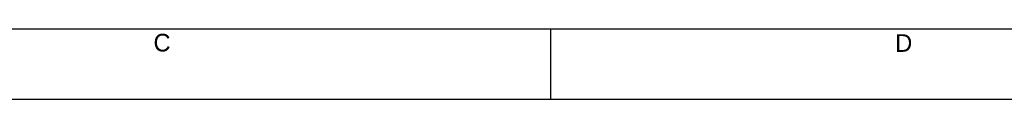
# Model space of a CAD drawing. Header units: millimetres. Extents: x 0 to 594, y 0 to 420.
# Tile 25 of 117: x 204 to 343, y 0 to 10. Entities that reach past the tile are written whole.
import ezdxf

# ---------------------------------------------------------------- set-up
doc = ezdxf.new("R2010")
doc.units = ezdxf.units.MM
doc.header["$LTSCALE"] = 32.67
doc.layers.get('0').update_dxf_attribs({"linetype": 'CONTINUOUS'})
doc.styles.add('TEXTSTYLE_2', font='trium.ttf')

msp = doc.modelspace()

# ---------------------------------------------------------------- linework, layer by layer
at = {"color": 7, "linetype": 'CONTINUOUS'}
msp.add_line((20, 10), (570.21398, 10), dxfattribs=at)
at = {"color": 2, "linetype": 'CONTINUOUS'}
for p, q in [((279, 0), (279, 10)), ((0, 0), (594, 0))]:
    msp.add_line(p, q, dxfattribs=at)

# ---------------------------------------------------------------- texts
at = {"color": 2, "linetype": 'CONTINUOUS', "char_height": 2.5, "width": 2.5, "attachment_point": 2, "line_spacing_factor": 0.9, "style": 'TEXTSTYLE_2'}
for s, insert in [('C', (223.90236, 9.2754)), ('D', (329.0394, 9.22447))]:
    msp.add_mtext(s, dxfattribs=dict(at, insert=insert))

doc.saveas('drawing.dxf')
